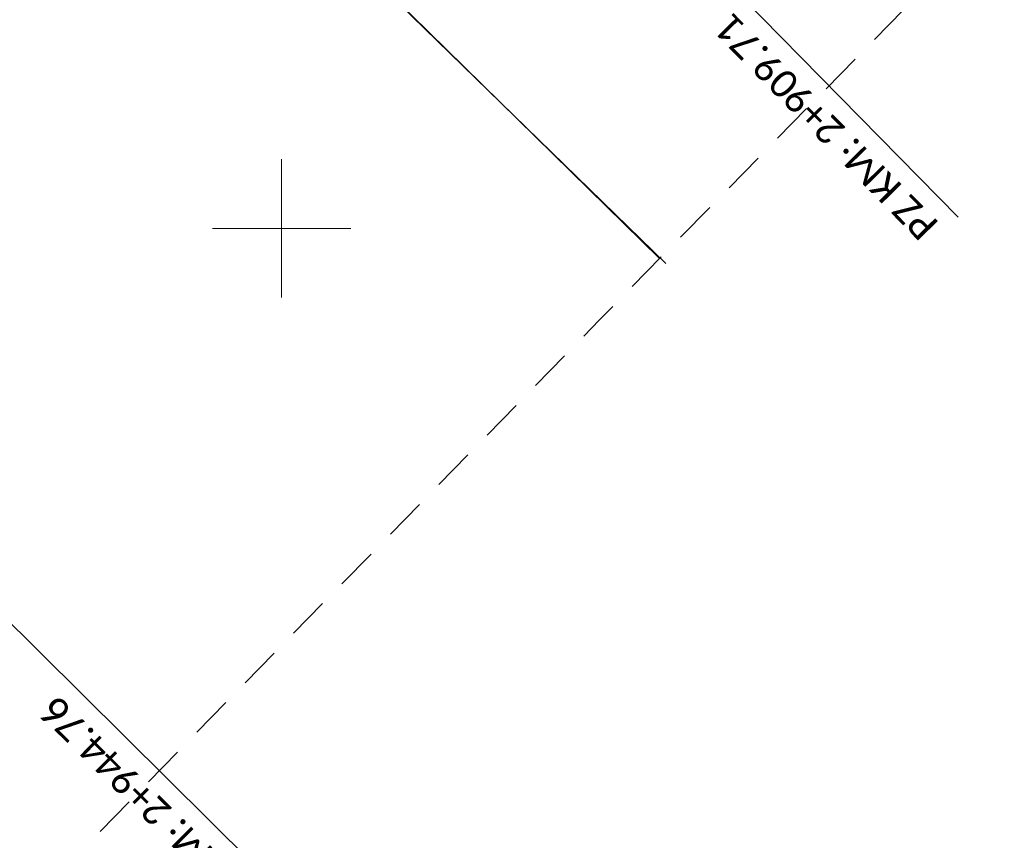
# Model space of a CAD drawing. Header units: metres. Extents: x -1 to 7476305, y 0 to 5497191.
# Tile 24 of 115: x 7474991 to 7475026, y 5496678 to 5496708. Entities that reach past the tile are written whole.
import ezdxf

# ---------------------------------------------------------------- set-up
doc = ezdxf.new("R2010")
doc.units = ezdxf.units.M
doc.linetypes.add('EGBO02-500', pattern=[2.5, 1.5, -1])
doc.layers.add('C-DROGI-SYTUACJA-ETYKIETY', color=7, linetype='Continuous')
for name, color, linetype, lineweight, true_color in [('EGBD03', 7, 'Continuous', 5, 0x0a0909), ('EGBO02', 7, 'Continuous', 5, 0x0a0909), ('KTOK05_01', 7, 'Continuous', 5, 0x0a0909), ('RTPW01', 7, 'Continuous', 5, 0x0a0909), ('Warstwa 1', 7, 'Continuous', 5, 0x0a0909)]:
    doc.layers.add(name, color=color, linetype=linetype, lineweight=lineweight, true_color=true_color)
doc.styles.add('KAMIL', font='calibri.ttf', dxfattribs={"height": 0.75})
doc.linetypes.add('KTOK05_01-500', pattern='A,3.75,[13,dgnlstyle-rozp_2015.shx,S=0.002778,R=0,X=0,Y=0],3.75', length=7.5)

# ---------------------------------------------------------------- blocks, each defined once
blk = doc.blocks.new('MDCP_klauzula')
at = {"layer": 'EGBD03', "color": 96, "linetype": 'Continuous', "lineweight": 30}
blk.add_line((7475013.655, 5496698.908), (7474994.148, 5496718.045), dxfattribs=at)
at = {"layer": 'EGBO02', "color": 252, "linetype": 'EGBO02-500', "lineweight": 18, "flags": 128}
blk.add_lwpolyline([(7474841.222, 5496643.003), (7474887.135, 5496580.225), (7474952.717, 5496636.531), (7475011.487, 5496696.697), (7475042.452, 5496728.267), (7475075.818, 5496754.639), (7475151.981, 5496814.306), (7475207.79, 5496879.799), (7475244.471, 5496937.344), (7475261.934, 5496992.564), (7475290.267, 5497036.604), (7475361.871, 5497109.05), (7475312.93, 5497156.379), (7475281.54, 5497123.712), (7475238.605, 5497076.129), (7475203.102, 5497029.307), (7475176.13, 5496968.87), (7475152.282, 5496929.365), (7475127.016, 5496890.885), (7475061.018, 5496837.939), (7474956.291, 5496739.91), (7474841.222, 5496643.003)], close=True, dxfattribs=at)
at = {"layer": 'KTOK05_01', "color": 252, "linetype": 'KTOK05_01-500', "lineweight": 18, "flags": 128}
blk.add_lwpolyline([(7475013.88, 5496698.73), (7474994.157, 5496717.942), (7474988.374, 5496711.995), (7474984.878, 5496708.45), (7474969.735, 5496693.052)], dxfattribs=at)
at = {"layer": 'Warstwa 1', "color": 252, "linetype": 'Continuous', "lineweight": 18}
for p, q in [((7475000, 5496702.5), (7475000, 5496697.5)), ((7474997.5, 5496700), (7475002.5, 5496700))]:
    blk.add_line(p, q, dxfattribs=at)

msp = doc.modelspace()

# ---------------------------------------------------------------- block references
at = {"layer": 'RTPW01', "color": 18, "lineweight": 30, "true_color": 0x000000}
msp.add_blockref('MDCP_klauzula', (0, 0), dxfattribs=at)

# ---------------------------------------------------------------- next in the draw order: linework, layer by layer
at = {"layer": 'C-DROGI-SYTUACJA-ETYKIETY', "color": 1, "linetype": 'Continuous', "lineweight": -3}
for p, q in [((7474996.405, 5496728.925), (7475024.445, 5496700.4)), ((7474971.743, 5496704.025), (7475000.164, 5496675.877))]:
    msp.add_line(p, q, dxfattribs=at)

# ---------------------------------------------------------------- next in the draw order: texts
at = {"layer": 'C-DROGI-SYTUACJA-ETYKIETY', "color": 1, "linetype": 'Continuous', "lineweight": -3, "char_height": 1, "attachment_point": 7, "style": 'KAMIL'}
for s, insert, rotation in [('PZ{\\fCalibri|b0|i0|c238|p34; KM: }2+909.71', (7475023.79, 5496700.193), 134.5092), ('PZ{\\fCalibri|b0|i0|c238|p34; KM: }2+944.76', (7474999.511, 5496675.662), 135.2767)]:
    msp.add_mtext(s, dxfattribs=dict(at, insert=insert, rotation=rotation))

doc.saveas('drawing.dxf')
